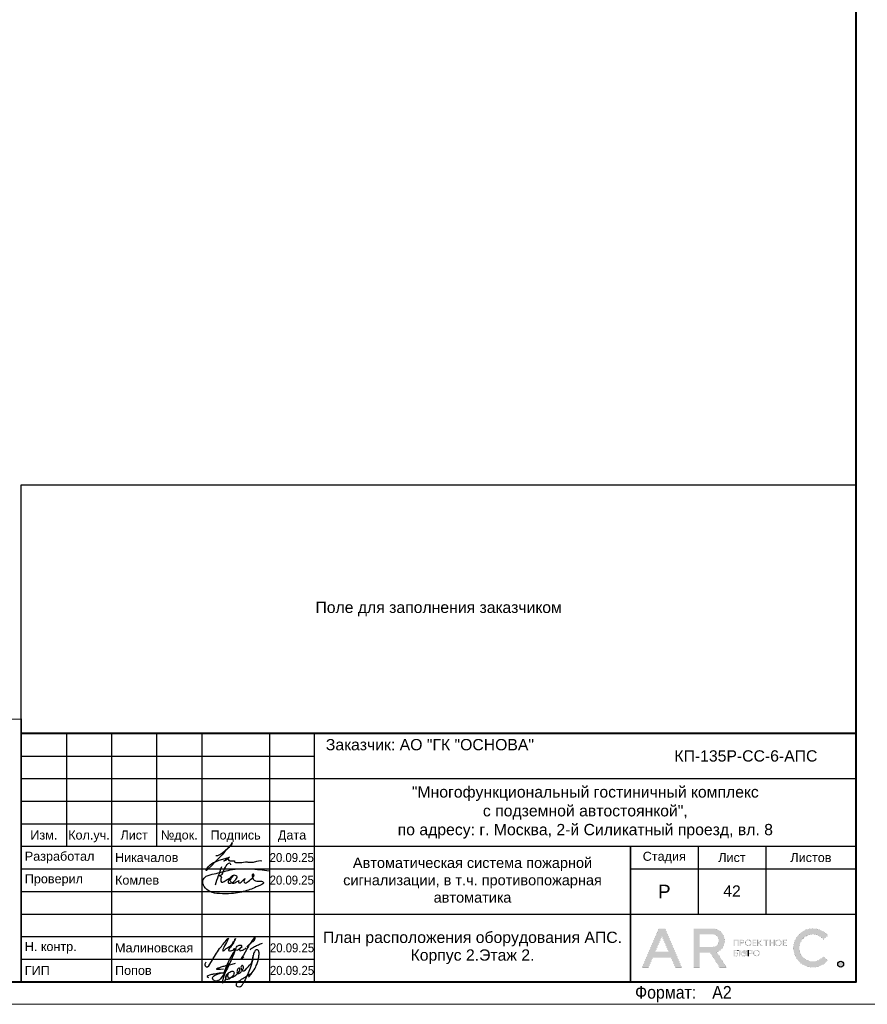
# Model space of a CAD drawing. Header units: millimetres. Extents: x 105028 to 874735, y -568483 to 191941.
# Tile 62 of 135: x 309699 to 328485, y 78334 to 100144. Entities that reach past the tile are written whole.
import ezdxf
from ezdxf.enums import TextEntityAlignment as Align

# ---------------------------------------------------------------- set-up
doc = ezdxf.new("R2010")
doc.units = ezdxf.units.MM
doc.layers.get('Defpoints').update_dxf_attribs({"color": 252})
for name, color, linetype, lineweight in [('DB CP Оформление', 7, 'Continuous', 25), ('Z-000-P_SCHED', 7, 'Continuous', 20), ('Рамка', 7, 'Continuous', 18)]:
    doc.layers.add(name, color=color, linetype=linetype, lineweight=lineweight)
doc.layers.add('DB CP Подписи', color=7, linetype='Continuous', lineweight=25, true_color=0x0a45f5)
doc.layers.add('формат', color=250, linetype='Continuous')
doc.styles.add('Arial', font='arial.ttf', dxfattribs={"width": 0.9, "height": 699.9999999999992})
doc.styles.add('CP.Text', font='arial.ttf')
doc.styles.add('CP.Text дата', font='arial.ttf', dxfattribs={"width": 0.9})

# ---------------------------------------------------------------- blocks, each defined once
blk = doc.blocks.new('*U56')
at = {"color": 0, "lineweight": 0}
blk.add_lwpolyline([(-420, -1.69149813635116e-14), (6.661338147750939e-14, 6.661338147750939e-14), (-1.377945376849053e-14, 594.0000000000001), (-420.0000000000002, 594.0000000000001)], close=True, dxfattribs=at)
at = {"lineweight": 40}
blk.add_lwpolyline([(-400, 4.999999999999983), (-4.999999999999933, 5.000000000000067), (-5.000000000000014, 589.0000000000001), (-400.0000000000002, 589.0000000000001)], close=True, dxfattribs=at)
at = {"style": 'Arial', "width": 0.9}
blk.add_text('Формат:', height=2.8, dxfattribs=at).set_placement((-53.97311837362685, 1.250000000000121))
at = {"style": 'Arial', "width": 0.9, "flags": 8}
blk.add_attdef('FORMAT', (-36.87188609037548, 1.257088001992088), '', height=2.8, dxfattribs=at)
blk = doc.blocks.new('Попов')
at = {"layer": 'DB CP Подписи', "color": 160, "true_color": 0x0a45f5}
for points in [[(7.394956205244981, 7.032094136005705), (4.284556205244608, 0.8400941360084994), (3.982156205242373, 0.4944941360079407), (3.665356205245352, 0.2583778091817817), (3.190156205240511, 0.09837780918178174), (2.801356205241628, 0.2064941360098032), (2.509696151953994, 0.451294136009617), (2.383756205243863, 0.7680941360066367), (2.429696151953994, 0.9984941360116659), (2.62855620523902, 1.243294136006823), (3.319756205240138, 1.603294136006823), (3.895756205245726, 1.848094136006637), (4.370956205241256, 1.992094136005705), (4.918156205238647, 1.992094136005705)], [(7.394956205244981, 7.032094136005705), (6.962956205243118, 6.427294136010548), (4.918156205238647, 1.992094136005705)], [(8.094156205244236, 0.03369413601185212), (8.828556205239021, 0.5520941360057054), (9.980556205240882, 1.272094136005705), (10.85895620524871, 1.761694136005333), (10.41255620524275, 1.084894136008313), (11.57895620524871, 2.611294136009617), (12.16935620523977, 3.84969413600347), (12.471756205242, 4.713694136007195), (12.629696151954, 5.419294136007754), (12.689696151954, 6.2400941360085), (12.54375620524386, 6.945694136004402), (12.34215620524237, 7.075294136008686), (12.03975620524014, 7.075294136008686), (11.64969615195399, 6.6000941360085), (11.379696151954, 5.779294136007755), (11.21895620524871, 4.728094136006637), (10.72935620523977, 3.014494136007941), (9.418956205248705, 0.0336941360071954)], [(5.979696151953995, 4.069175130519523), (4.859696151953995, -0.1216221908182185), (5.311356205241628, 0.624094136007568), (5.311356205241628, 0.8688941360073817), (5.624396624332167, 1.697142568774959), (6.247356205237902, 2.150494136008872), (6.650556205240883, 2.323294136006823), (6.909756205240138, 2.323294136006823), (7.125756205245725, 2.150494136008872), (7.125756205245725, 1.747294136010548), (6.82335620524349, 1.243294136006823), (6.333756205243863, 0.7968941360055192), (5.714556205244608, 0.5088941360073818), (5.412156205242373, 0.5952941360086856), (5.49855620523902, 1.286494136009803), (5.817585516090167, 1.879286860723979), (5.714556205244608, 1.286494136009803), (5.829756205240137, 0.9552941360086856), (6.146556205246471, 0.8832941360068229), (6.794556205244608, 1.012894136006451), (7.528956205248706, 1.459294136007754), (8.119356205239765, 2.064094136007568), (8.407356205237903, 2.510494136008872), (8.407356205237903, 2.899294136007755), (8.320956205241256, 3.028894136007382), (8.090556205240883, 2.956894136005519), (7.816956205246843, 2.366494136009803), (7.816956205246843, 1.963294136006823), (7.989756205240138, 1.776094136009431), (8.364156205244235, 1.891294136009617), (8.82495620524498, 2.323294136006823), (9.055356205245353, 2.697694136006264), (9.271356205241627, 3.302494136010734), (9.012156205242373, 3.561694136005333), (8.882556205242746, 3.561694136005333), (8.709696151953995, 3.3600941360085), (8.709696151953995, 2.978377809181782), (9.039696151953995, 2.408377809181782), (10.349696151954, 3.378377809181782), (11.11969615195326, 4.410259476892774), (11.27818451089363, 5.133235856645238), (11.35539592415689, 5.654323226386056), (11.38831620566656, 5.819447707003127), (11.35539592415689, 5.654323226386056)], [(3.521356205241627, 2.971294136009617), (3.294445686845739, 2.859738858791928), (4.789696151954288, 2.859738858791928)], [(3.521356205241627, 2.971294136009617), (4.126156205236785, 3.244894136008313), (4.932556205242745, 3.475294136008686), (6.444556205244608, 3.835294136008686), (7.495756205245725, 4.080094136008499)], [(1.534156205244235, 0.8688941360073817), (1.303756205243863, 1.041694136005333), (1.217356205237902, 1.214494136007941), (1.447756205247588, 1.416094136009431), (2.038156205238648, 1.603294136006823), (2.815756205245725, 1.761694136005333), (3.506956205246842, 1.876894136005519), (4.357209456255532, 1.989153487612), (4.918156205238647, 1.992094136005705)]]:
    blk.add_spline(points, degree=3, dxfattribs=at)
at = {"layer": 'DB CP Подписи'}
blk.add_spline([(8.094156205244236, 0.03369413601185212), (7.791756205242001, -0.2544480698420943), (7.618956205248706, -0.4847058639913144), (7.618956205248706, -0.8015058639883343), (7.950156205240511, -1.060705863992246), (8.569356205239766, -1.060705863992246), (8.943756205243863, -0.7583058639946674), (9.116556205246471, -0.4991058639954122), (9.418956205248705, 0.0336941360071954)], degree=3, dxfattribs=at)
blk = doc.blocks.new('A$Cf51998ab')
at = {"layer": 'DB CP Подписи'}
for points in [[(2.024743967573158, 7.175397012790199), (0.02474396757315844, 3.175397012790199), (2.524743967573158, 0.1753970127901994), (9.524743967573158, 6.675397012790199), (17.02474396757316, 19.1753970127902), (23.52474396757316, 28.6753970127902), (29.02474396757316, 35.6753970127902), (35.52474396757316, 43.6753970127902), (36.52474396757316, 44.6753970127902), (30.02474396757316, 30.6753970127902), (28.52474396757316, 26.1753970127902), (28.52474396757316, 25.1753970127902), (31.52474396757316, 26.6753970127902), (36.02474396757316, 30.1753970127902), (43.52474396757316, 36.1753970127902), (45.52474396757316, 39.1753970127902), (47.52474396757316, 42.6753970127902), (47.52474396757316, 43.1753970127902), (48.02474396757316, 44.1753970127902), (40.52474396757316, 31.1753970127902), (37.52474396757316, 25.6753970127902), (40.52474396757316, 25.1753970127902), (47.02474396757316, 28.6753970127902), (47.52474396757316, 29.1753970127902)], [(66.52474396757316, 31.6753970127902), (75.02474396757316, 39.1753970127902), (79.02474396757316, 43.6753970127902), (79.52474396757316, 46.6753970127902), (75.02474396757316, 41.6753970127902), (69.02474396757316, 32.6753970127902), (61.02474396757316, 18.6753970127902), (57.02474396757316, 11.6753970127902), (61.52474396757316, 15.6753970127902)], [(57.52474396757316, 34.1753970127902), (54.52474396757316, 34.1753970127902), (50.02474396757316, 31.1753970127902), (49.52474396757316, 26.1753970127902), (54.02474396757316, 27.6753970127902), (56.02474396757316, 29.1753970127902), (58.02474396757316, 33.1753970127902), (57.52474396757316, 34.1753970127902)], [(71.80259313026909, 27.23596012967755), (75.18207571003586, 30.02247973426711), (81.43411698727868, 33.40007838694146), (87.77064376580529, 36.27103771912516), (91.06563812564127, 37.45319772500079)], [(59.02474396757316, 30.6753970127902), (55.49455854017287, 28.71229258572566), (55.52474396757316, 25.6753970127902), (57.52474396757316, 25.6753970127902), (62.02474396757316, 27.6753970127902), (65.02474396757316, 29.6753970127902), (65.52474396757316, 30.1753970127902)]]:
    blk.add_spline(points, degree=3, dxfattribs=at)
blk = doc.blocks.new('Лого')
at = {"layer": 'DB CP Оформление'}
h = blk.add_hatch(color=0, dxfattribs=at)
edge = h.paths.add_edge_path()
edge.add_line((-3.149615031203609, 491.8564630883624), (-2.145539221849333, 491.0307320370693))
edge.add_arc((-5.466713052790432, 493.7619962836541), 4.300000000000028, 39.43316774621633, 320.5668322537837, ccw=False)
edge.add_line((-2.145539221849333, 496.4932605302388), (-3.149615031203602, 495.6675294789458))
edge.add_arc((-5.466713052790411, 493.7619962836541), 3.000000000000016, 39.43316774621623, 320.5668322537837)
edge = h.paths.add_edge_path()
edge.add_arc((0.7039796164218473, 490.1453402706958), 0.65, 0, 360)
h.paths.add_polyline_path([(-38.91856638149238, 496.3972109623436), (-37.43639440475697, 492.9290438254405), (-40.40073835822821, 492.9290438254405)], flags=16)
edge = h.paths.add_edge_path(flags=16)
edge.add_line((-30.56831019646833, 493.9825875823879), (-27.63778042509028, 493.9825875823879))
edge.add_arc((-27.63778042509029, 495.2825875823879), 1.299999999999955, 270.0000000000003, 360.0000000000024)
edge.add_line((-26.33778042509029, 495.2825875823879), (-26.33778042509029, 495.4512324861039))
edge.add_arc((-27.63778042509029, 495.4512324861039), 1.300000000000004, 359.9999999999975, 449.9999999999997)
edge.add_line((-27.63778042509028, 496.7512324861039), (-30.56831019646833, 496.7512324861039))
edge.add_line((-30.56831019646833, 496.7512324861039), (-30.56831019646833, 493.9825875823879))
h.paths.add_polyline_path([(-35.9689509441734, 489.4953402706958), (-36.88082038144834, 491.6290438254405), (-40.956312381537, 491.6290438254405), (-41.8681818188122, 489.4953402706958), (-43.28192242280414, 489.4953402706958), (-39.6254366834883, 498.0512324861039), (-38.21169607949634, 498.0512324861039), (-34.55521034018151, 489.4953402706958)])
edge = h.paths.add_edge_path()
edge.add_line((-30.56831019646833, 489.4953402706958), (-31.86831019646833, 489.4953402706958))
edge.add_line((-31.86831019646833, 489.4953402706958), (-31.86831019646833, 498.0512324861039))
edge.add_line((-31.86831019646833, 498.0512324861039), (-27.63778042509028, 498.0512324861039))
edge.add_arc((-27.63778042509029, 495.4512324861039), 2.600000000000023, 0, 89.99999999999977, ccw=False)
edge.add_line((-25.03778042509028, 495.4512324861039), (-25.03778042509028, 495.2825875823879))
edge.add_arc((-27.63778042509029, 495.2825875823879), 2.600000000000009, -70.23716168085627, 0, ccw=False)
edge.add_line((-26.75864866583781, 492.8357268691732), (-24.6131234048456, 489.4953402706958))
edge.add_line((-24.6131234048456, 489.4953402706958), (-26.15818166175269, 489.4953402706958))
edge.add_line((-26.15818166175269, 489.4953402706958), (-28.20534579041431, 492.6825875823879))
edge.add_line((-28.20534579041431, 492.6825875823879), (-30.56831019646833, 492.6825875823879))
edge.add_line((-30.56831019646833, 492.6825875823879), (-30.56831019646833, 489.4953402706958))
edge = h.paths.add_edge_path(flags=16)
edge.add_line((-21.27053753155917, 492.6928723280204), (-21.27053753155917, 492.5228723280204))
edge.add_arc((-20.82053753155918, 492.5228723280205), 0.4499999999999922, 180.0000000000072, 270.0000000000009)
edge.add_line((-20.82053753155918, 492.0728723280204), (-20.69150461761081, 492.0728723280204))
edge.add_arc((-20.6915046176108, 492.5228723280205), 0.4500000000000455, 269.9999999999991, 359.9999999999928)
edge.add_line((-20.24150461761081, 492.5228723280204), (-20.24150461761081, 492.6928723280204))
edge.add_arc((-20.69150461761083, 492.6928723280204), 0.4500000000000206, 0, 89.99999999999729)
edge.add_line((-20.69150461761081, 493.1428723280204), (-20.82053753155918, 493.1428723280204))
edge.add_arc((-20.82053753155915, 492.6928723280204), 0.4500000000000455, 90.00000000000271, 180)
edge = h.paths.add_edge_path(flags=17)
edge.add_line((-21.62964566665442, 491.9228723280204), (-21.62964566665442, 492.5328723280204))
edge.add_line((-21.62964566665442, 492.5328723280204), (-21.45053753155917, 492.5328723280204))
edge.add_line((-21.45053753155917, 492.5328723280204), (-21.45053753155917, 492.5228723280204))
edge.add_arc((-20.85053753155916, 492.5228723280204), 0.6000000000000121, 180, 269.999999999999)
edge.add_line((-20.85053753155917, 491.9228723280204), (-20.66150461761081, 491.9228723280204))
edge.add_arc((-20.66150461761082, 492.5228723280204), 0.6000000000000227, 270.000000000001, 360)
edge.add_line((-20.06150461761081, 492.5228723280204), (-20.06150461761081, 492.6928723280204))
edge.add_arc((-20.66150461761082, 492.6928723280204), 0.6000000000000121, 0, 89.99999999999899)
edge.add_line((-20.66150461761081, 493.2928723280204), (-20.85053753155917, 493.2928723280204))
edge.add_arc((-20.85053753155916, 492.6928723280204), 0.6000000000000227, 90.00000000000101, 180)
edge.add_line((-21.45053753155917, 492.6928723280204), (-21.45053753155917, 492.6828723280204))
edge.add_line((-21.45053753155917, 492.6828723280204), (-21.62964566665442, 492.6828723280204))
edge.add_line((-21.62964566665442, 492.6828723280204), (-21.62964566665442, 493.2928723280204))
edge.add_line((-21.62964566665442, 493.2928723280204), (-21.80964566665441, 493.2928723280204))
edge.add_line((-21.80964566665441, 493.2928723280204), (-21.80964566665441, 491.9228723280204))
edge.add_line((-21.80964566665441, 491.9228723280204), (-21.62964566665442, 491.9228723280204))
edge = h.paths.add_edge_path(flags=16)
edge.add_line((-18.44160413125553, 492.6928723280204), (-18.44160413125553, 492.5228723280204))
edge.add_arc((-17.99160413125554, 492.5228723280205), 0.4499999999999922, 180.0000000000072, 270.0000000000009)
edge.add_line((-17.99160413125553, 492.0728723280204), (-17.86257121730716, 492.0728723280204))
edge.add_arc((-17.86257121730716, 492.5228723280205), 0.4500000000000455, 269.9999999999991, 359.9999999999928)
edge.add_line((-17.41257121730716, 492.5228723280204), (-17.41257121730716, 492.6928723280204))
edge.add_arc((-17.86257121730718, 492.6928723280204), 0.4500000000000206, 0, 89.99999999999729)
edge.add_line((-17.86257121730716, 493.1428723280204), (-17.99160413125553, 493.1428723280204))
edge.add_arc((-17.99160413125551, 492.6928723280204), 0.4500000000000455, 90.00000000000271, 180)
edge = h.paths.add_edge_path()
edge.add_line((-18.62160413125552, 492.6928723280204), (-18.62160413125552, 492.5228723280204))
edge.add_arc((-18.02160413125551, 492.5228723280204), 0.6000000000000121, 180, 269.999999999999)
edge.add_line((-18.02160413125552, 491.9228723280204), (-17.83257121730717, 491.9228723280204))
edge.add_arc((-17.83257121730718, 492.5228723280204), 0.6000000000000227, 270.000000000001, 360)
edge.add_line((-17.23257121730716, 492.5228723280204), (-17.23257121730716, 492.6928723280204))
edge.add_arc((-17.83257121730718, 492.6928723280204), 0.6000000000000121, 0, 89.99999999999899)
edge.add_line((-17.83257121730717, 493.2928723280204), (-18.02160413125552, 493.2928723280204))
edge.add_arc((-18.02160413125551, 492.6928723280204), 0.6000000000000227, 90.00000000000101, 180)
edge = h.paths.add_edge_path(flags=16)
edge.add_line((-13.61226025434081, 494.9777851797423), (-13.61226025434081, 494.8077851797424))
edge.add_arc((-13.16226025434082, 494.8077851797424), 0.4499999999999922, 180.0000000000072, 270.0000000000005)
edge.add_line((-13.16226025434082, 494.3577851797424), (-13.03322734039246, 494.3577851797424))
edge.add_arc((-13.03322734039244, 494.8077851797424), 0.4500000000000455, 269.9999999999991, 359.9999999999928)
edge.add_line((-12.58322734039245, 494.8077851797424), (-12.58322734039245, 494.9777851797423))
edge.add_arc((-13.03322734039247, 494.9777851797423), 0.4500000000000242, 0, 89.99999999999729)
edge.add_line((-13.03322734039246, 495.4277851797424), (-13.16226025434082, 495.4277851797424))
edge.add_arc((-13.16226025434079, 494.9777851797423), 0.4500000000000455, 90.00000000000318, 180)
edge = h.paths.add_edge_path()
edge.add_line((-13.79226025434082, 494.9777851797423), (-13.79226025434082, 494.8077851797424))
edge.add_arc((-13.19226025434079, 494.8077851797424), 0.6000000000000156, 180, 269.9999999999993)
edge.add_line((-13.19226025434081, 494.2077851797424), (-13.00322734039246, 494.2077851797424))
edge.add_arc((-13.00322734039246, 494.8077851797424), 0.6000000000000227, 270.000000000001, 360)
edge.add_line((-12.40322734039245, 494.8077851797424), (-12.40322734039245, 494.9777851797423))
edge.add_arc((-13.00322734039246, 494.9777851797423), 0.6000000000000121, 0, 89.99999999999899)
edge.add_line((-13.00322734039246, 495.5777851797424), (-13.19226025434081, 495.5777851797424))
edge.add_arc((-13.19226025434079, 494.9777851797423), 0.6000000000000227, 90.00000000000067, 180)
edge = h.paths.add_edge_path(flags=16)
edge.add_line((-20.28705089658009, 494.9777851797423), (-20.28705089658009, 494.8077851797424))
edge.add_arc((-19.8370508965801, 494.8077851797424), 0.4499999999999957, 180.0000000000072, 270.0000000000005)
edge.add_line((-19.83705089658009, 494.3577851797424), (-19.70801798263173, 494.3577851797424))
edge.add_arc((-19.70801798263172, 494.8077851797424), 0.4500000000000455, 269.9999999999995, 359.9999999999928)
edge.add_line((-19.25801798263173, 494.8077851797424), (-19.25801798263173, 494.9777851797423))
edge.add_arc((-19.70801798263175, 494.9777851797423), 0.4500000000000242, 0, 89.99999999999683)
edge.add_line((-19.70801798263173, 495.4277851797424), (-19.83705089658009, 495.4277851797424))
edge.add_arc((-19.83705089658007, 494.9777851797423), 0.4500000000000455, 90.00000000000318, 180)
edge = h.paths.add_edge_path()
edge.add_line((-20.46705089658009, 494.9777851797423), (-20.46705089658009, 494.8077851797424))
edge.add_arc((-19.86705089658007, 494.8077851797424), 0.6000000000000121, 180, 269.999999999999)
edge.add_line((-19.86705089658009, 494.2077851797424), (-19.67801798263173, 494.2077851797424))
edge.add_arc((-19.67801798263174, 494.8077851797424), 0.6000000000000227, 270.000000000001, 360)
edge.add_line((-19.07801798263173, 494.8077851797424), (-19.07801798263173, 494.9777851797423))
edge.add_arc((-19.67801798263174, 494.9777851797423), 0.6000000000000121, 0, 89.99999999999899)
edge.add_line((-19.67801798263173, 495.5777851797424), (-19.86705089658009, 495.5777851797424))
edge.add_arc((-19.86705089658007, 494.9777851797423), 0.6000000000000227, 90.00000000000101, 180)
edge = h.paths.add_edge_path(flags=16)
edge.add_arc((-19.22667760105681, 492.7878723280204), 0.1800000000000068, 270.0000000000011, 360)
edge.add_line((-19.04667760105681, 492.7878723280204), (-19.0466776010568, 492.9328723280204))
edge.add_arc((-19.22667760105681, 492.9328723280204), 0.1800000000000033, 0, 89.99999999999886)
edge.add_line((-19.2266776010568, 493.1128723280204), (-19.63443714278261, 493.1128723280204))
edge.add_line((-19.63443714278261, 493.1128723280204), (-19.6344371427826, 492.6078723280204))
edge.add_line((-19.6344371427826, 492.6078723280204), (-19.22667760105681, 492.6078723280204))
edge = h.paths.add_edge_path()
edge.add_line((-19.63443714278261, 491.9228723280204), (-19.81443714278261, 491.9228723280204))
edge.add_line((-19.81443714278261, 491.9228723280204), (-19.81443714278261, 493.2928723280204))
edge.add_line((-19.81443714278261, 493.2928723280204), (-19.2266776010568, 493.2928723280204))
edge.add_arc((-19.2266776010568, 492.9328723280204), 0.3600000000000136, 0, 89.99999999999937, ccw=False)
edge.add_line((-18.8666776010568, 492.9328723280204), (-18.86667760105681, 492.7878723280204))
edge.add_arc((-19.22667760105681, 492.7878723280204), 0.3600000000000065, -89.99999999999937, 0, ccw=False)
edge.add_line((-19.22667760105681, 492.4278723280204), (-19.63443714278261, 492.4278723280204))
edge.add_line((-19.63443714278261, 492.4278723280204), (-19.63443714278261, 491.9228723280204))
edge = h.paths.add_edge_path(flags=16)
edge.add_line((-22.41432519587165, 492.0728723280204), (-22.81592550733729, 492.0728723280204))
edge.add_line((-22.81592550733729, 492.0728723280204), (-22.81592550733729, 492.5700955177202))
edge.add_line((-22.81592550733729, 492.5700955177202), (-22.41432519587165, 492.5700955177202))
edge.add_arc((-22.41432519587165, 492.3900955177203), 0.17999999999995, -1.807620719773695e-11, 89.99999999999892, ccw=False)
edge.add_line((-22.23432519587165, 492.3900955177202), (-22.23432519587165, 492.2528723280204))
edge.add_arc((-22.41432519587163, 492.2528723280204), 0.1799999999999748, -90.00000000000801, 0, ccw=False)
h.paths.add_polyline_path([(-16.95626591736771, 495.5777851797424), (-17.51223811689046, 494.9677851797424), (-17.55459530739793, 494.9677851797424), (-17.55459530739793, 495.5777851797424), (-17.73459530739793, 495.5777851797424), (-17.73459530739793, 494.2077851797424), (-17.55459530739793, 494.2077851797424), (-17.55459530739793, 494.8177851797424), (-17.47826675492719, 494.8177851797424), (-16.92229455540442, 494.2077851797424), (-16.67874821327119, 494.2077851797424), (-17.32006333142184, 494.9114214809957), (-16.71271957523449, 495.5777851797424)])
edge = h.paths.add_edge_path()
edge.add_line((-22.10894538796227, 493.1128723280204), (-22.8159255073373, 493.1128723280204))
edge.add_line((-22.8159255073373, 493.1128723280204), (-22.81592550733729, 492.7200955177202))
edge.add_line((-22.81592550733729, 492.7200955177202), (-22.41432519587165, 492.7200955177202))
edge.add_arc((-22.41432519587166, 492.3600955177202), 0.3600000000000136, 0, 89.99999999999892, ccw=False)
edge.add_line((-22.05432519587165, 492.3600955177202), (-22.05432519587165, 492.2828723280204))
edge.add_arc((-22.41432519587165, 492.2828723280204), 0.3600000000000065, -89.99999999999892, 0, ccw=False)
edge.add_line((-22.41432519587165, 491.9228723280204), (-23.01592550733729, 491.9228723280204))
edge.add_line((-23.01592550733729, 491.9228723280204), (-23.01592550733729, 493.2928723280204))
edge.add_line((-23.01592550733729, 493.2928723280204), (-22.10894538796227, 493.2928723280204))
edge.add_line((-22.10894538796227, 493.2928723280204), (-22.10894538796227, 493.1128723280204))
h.paths.add_polyline_path([(-15.99401623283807, 495.3977851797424), (-16.45775531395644, 495.3977851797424), (-16.45775531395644, 495.5777851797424), (-15.35027715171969, 495.5777851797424), (-15.35027715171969, 495.3977851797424), (-15.81401623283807, 495.3977851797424), (-15.81401623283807, 494.2077851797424), (-15.99401623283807, 494.2077851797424)])
h.paths.add_polyline_path([(-14.219327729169, 494.9827851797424), (-14.219327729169, 495.5777851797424), (-14.039327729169, 495.5777851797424), (-14.039327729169, 494.2077851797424), (-14.219327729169, 494.2077851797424), (-14.219327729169, 494.8027851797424), (-14.92320967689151, 494.8027851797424), (-14.92320967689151, 494.2077851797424), (-15.10320967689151, 494.2077851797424), (-15.10320967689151, 495.5777851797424), (-14.92320967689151, 495.5777851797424), (-14.92320967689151, 494.9827851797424)])
h.paths.add_polyline_path([(-11.97615986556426, 494.8027851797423), (-11.97615986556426, 494.3877851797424), (-11.30687213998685, 494.3877851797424), (-11.30687213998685, 494.2077851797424), (-12.15615986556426, 494.2077851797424), (-12.15615986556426, 495.5777851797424), (-11.30687213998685, 495.5777851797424), (-11.30687213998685, 495.3977851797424), (-11.97615986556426, 495.3977851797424), (-11.97615986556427, 494.9827851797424), (-11.34484040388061, 494.9827851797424), (-11.34484040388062, 494.8027851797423)])
edge = h.paths.add_edge_path(flags=16)
edge.add_arc((-21.07411837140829, 495.0727851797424), 0.1800000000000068, 270.0000000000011, 360)
edge.add_line((-20.89411837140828, 495.0727851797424), (-20.89411837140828, 495.2177851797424))
edge.add_arc((-21.07411837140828, 495.2177851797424), 0.1800000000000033, 0, 89.99999999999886)
edge.add_line((-21.07411837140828, 495.3977851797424), (-21.48187791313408, 495.3977851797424))
edge.add_line((-21.48187791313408, 495.3977851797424), (-21.48187791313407, 494.8927851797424))
edge.add_line((-21.48187791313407, 494.8927851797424), (-21.07411837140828, 494.8927851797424))
h.paths.add_polyline_path([(-22.81592550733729, 494.2077851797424), (-23.01592550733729, 494.2077851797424), (-23.01592550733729, 495.5777851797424), (-21.90894538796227, 495.5777851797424), (-21.90894538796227, 494.2077851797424), (-22.10894538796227, 494.2077851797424), (-22.10894538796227, 495.3977851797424), (-22.81592550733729, 495.3977851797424)])
h.paths.add_polyline_path([(-18.65095050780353, 494.8027851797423), (-18.65095050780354, 494.3877851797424), (-17.98166278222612, 494.3877851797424), (-17.98166278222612, 494.2077851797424), (-18.83095050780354, 494.2077851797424), (-18.83095050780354, 495.5777851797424), (-17.98166278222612, 495.5777851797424), (-17.98166278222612, 495.3977851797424), (-18.65095050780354, 495.3977851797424), (-18.65095050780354, 494.9827851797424), (-18.01963104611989, 494.9827851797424), (-18.01963104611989, 494.8027851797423)])
edge = h.paths.add_edge_path()
edge.add_line((-21.48187791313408, 494.2077851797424), (-21.66187791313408, 494.2077851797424))
edge.add_line((-21.66187791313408, 494.2077851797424), (-21.66187791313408, 495.5777851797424))
edge.add_line((-21.66187791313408, 495.5777851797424), (-21.07411837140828, 495.5777851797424))
edge.add_arc((-21.07411837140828, 495.2177851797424), 0.3600000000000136, 0, 89.99999999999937, ccw=False)
edge.add_line((-20.71411837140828, 495.2177851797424), (-20.71411837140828, 495.0727851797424))
edge.add_arc((-21.07411837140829, 495.0727851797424), 0.3600000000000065, -89.99999999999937, 0, ccw=False)
edge.add_line((-21.07411837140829, 494.7127851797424), (-21.48187791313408, 494.7127851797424))
edge.add_line((-21.48187791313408, 494.7127851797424), (-21.48187791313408, 494.2077851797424))
edge = h.paths.add_edge_path()
edge.add_line((-19.81443714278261, 493.2928723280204), (-19.81443714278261, 491.9228723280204))
edge.add_line((-22.10894538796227, 493.2928723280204), (-22.10894538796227, 493.1128723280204))
at = {"layer": 'DB CP Оформление', "color": 0}
for p, q in [((-22.10894538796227, 493.2928723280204), (-22.10894538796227, 493.1128723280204)), ((-19.81443714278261, 493.2928723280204), (-19.81443714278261, 491.9228723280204))]:
    blk.add_line(p, q, dxfattribs=at)
at = {"layer": 'DB CP Оформление', "color": 0, "const_width": 0.01}
for points in [[(-35.9689509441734, 489.4953402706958), (-36.88082038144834, 491.6290438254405), (-40.956312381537, 491.6290438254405), (-41.8681818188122, 489.4953402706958), (-43.28192242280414, 489.4953402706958), (-39.6254366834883, 498.0512324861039), (-38.21169607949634, 498.0512324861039), (-34.55521034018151, 489.4953402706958)], [(-38.91856638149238, 496.3972109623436), (-37.43639440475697, 492.9290438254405), (-40.40073835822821, 492.9290438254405)], [(-22.81592550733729, 494.2077851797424), (-23.01592550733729, 494.2077851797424), (-23.01592550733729, 495.5777851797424), (-21.90894538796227, 495.5777851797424), (-21.90894538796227, 494.2077851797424), (-22.10894538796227, 494.2077851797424), (-22.10894538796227, 495.3977851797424), (-22.81592550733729, 495.3977851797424)], [(-18.65095050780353, 494.8027851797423), (-18.65095050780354, 494.3877851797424), (-17.98166278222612, 494.3877851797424), (-17.98166278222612, 494.2077851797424), (-18.83095050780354, 494.2077851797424), (-18.83095050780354, 495.5777851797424), (-17.98166278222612, 495.5777851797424), (-17.98166278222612, 495.3977851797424), (-18.65095050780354, 495.3977851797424), (-18.65095050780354, 494.9827851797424), (-18.01963104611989, 494.9827851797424), (-18.01963104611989, 494.8027851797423)], [(-16.95626591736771, 495.5777851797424), (-17.51223811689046, 494.9677851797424), (-17.55459530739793, 494.9677851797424), (-17.55459530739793, 495.5777851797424), (-17.73459530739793, 495.5777851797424), (-17.73459530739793, 494.2077851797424), (-17.55459530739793, 494.2077851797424), (-17.55459530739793, 494.8177851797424), (-17.47826675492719, 494.8177851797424), (-16.92229455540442, 494.2077851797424), (-16.67874821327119, 494.2077851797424), (-17.32006333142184, 494.9114214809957), (-16.71271957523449, 495.5777851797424)], [(-15.99401623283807, 495.3977851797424), (-16.45775531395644, 495.3977851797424), (-16.45775531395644, 495.5777851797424), (-15.35027715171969, 495.5777851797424), (-15.35027715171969, 495.3977851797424), (-15.81401623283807, 495.3977851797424), (-15.81401623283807, 494.2077851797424), (-15.99401623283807, 494.2077851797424)], [(-14.219327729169, 494.9827851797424), (-14.219327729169, 495.5777851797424), (-14.039327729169, 495.5777851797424), (-14.039327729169, 494.2077851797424), (-14.219327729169, 494.2077851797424), (-14.219327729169, 494.8027851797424), (-14.92320967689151, 494.8027851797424), (-14.92320967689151, 494.2077851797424), (-15.10320967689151, 494.2077851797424), (-15.10320967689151, 495.5777851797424), (-14.92320967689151, 495.5777851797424), (-14.92320967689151, 494.9827851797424)], [(-11.97615986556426, 494.8027851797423), (-11.97615986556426, 494.3877851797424), (-11.30687213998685, 494.3877851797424), (-11.30687213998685, 494.2077851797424), (-12.15615986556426, 494.2077851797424), (-12.15615986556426, 495.5777851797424), (-11.30687213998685, 495.5777851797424), (-11.30687213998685, 495.3977851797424), (-11.97615986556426, 495.3977851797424), (-11.97615986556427, 494.9827851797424), (-11.34484040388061, 494.9827851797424), (-11.34484040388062, 494.8027851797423)]]:
    blk.add_lwpolyline(points, close=True, dxfattribs=at)
for points in [[(-30.56831019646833, 489.4953402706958), (-31.86831019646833, 489.4953402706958), (-31.86831019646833, 498.0512324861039), (-27.63778042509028, 498.0512324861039, -0.414213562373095), (-25.03778042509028, 495.4512324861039), (-25.03778042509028, 495.2825875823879, -0.316436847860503), (-26.75864866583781, 492.8357268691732), (-24.6131234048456, 489.4953402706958), (-26.15818166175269, 489.4953402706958), (-28.20534579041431, 492.6825875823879), (-30.56831019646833, 492.6825875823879)], [(-3.149615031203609, 491.8564630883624), (-2.145539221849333, 491.0307320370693, -2.790346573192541), (-2.145539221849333, 496.4932605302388), (-3.149615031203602, 495.6675294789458, 2.790346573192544)], [(-30.56831019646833, 493.9825875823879), (-27.63778042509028, 493.9825875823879, 0.414213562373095), (-26.33778042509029, 495.2825875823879), (-26.33778042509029, 495.4512324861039, 0.414213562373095), (-27.63778042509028, 496.7512324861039), (-30.56831019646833, 496.7512324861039)], [(-21.48187791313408, 494.2077851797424), (-21.66187791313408, 494.2077851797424), (-21.66187791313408, 495.5777851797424), (-21.07411837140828, 495.5777851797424, -0.4142135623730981), (-20.71411837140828, 495.2177851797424), (-20.71411837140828, 495.0727851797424, -0.4142135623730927), (-21.07411837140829, 494.7127851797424), (-21.48187791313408, 494.7127851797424)], [(-21.07411837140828, 494.8927851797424, 0.4142135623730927), (-20.89411837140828, 495.0727851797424), (-20.89411837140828, 495.2177851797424, 0.4142135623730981), (-21.07411837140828, 495.3977851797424), (-21.48187791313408, 495.3977851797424), (-21.48187791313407, 494.8927851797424)], [(-20.46705089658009, 494.9777851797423), (-20.46705089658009, 494.8077851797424, 0.414213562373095), (-19.86705089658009, 494.2077851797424), (-19.67801798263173, 494.2077851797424, 0.414213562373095), (-19.07801798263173, 494.8077851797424), (-19.07801798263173, 494.9777851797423, 0.414213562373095), (-19.67801798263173, 495.5777851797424), (-19.86705089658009, 495.5777851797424, 0.414213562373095)], [(-20.28705089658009, 494.9777851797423), (-20.28705089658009, 494.8077851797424, 0.414213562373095), (-19.83705089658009, 494.3577851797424), (-19.70801798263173, 494.3577851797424, 0.414213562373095), (-19.25801798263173, 494.8077851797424), (-19.25801798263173, 494.9777851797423, 0.414213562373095), (-19.70801798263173, 495.4277851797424), (-19.83705089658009, 495.4277851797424, 0.414213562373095)], [(-13.79226025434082, 494.9777851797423), (-13.79226025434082, 494.8077851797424, 0.414213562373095), (-13.19226025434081, 494.2077851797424), (-13.00322734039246, 494.2077851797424, 0.414213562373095), (-12.40322734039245, 494.8077851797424), (-12.40322734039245, 494.9777851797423, 0.414213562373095), (-13.00322734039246, 495.5777851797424), (-13.19226025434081, 495.5777851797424, 0.414213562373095)], [(-13.61226025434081, 494.9777851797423), (-13.61226025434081, 494.8077851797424, 0.414213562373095), (-13.16226025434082, 494.3577851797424), (-13.03322734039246, 494.3577851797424, 0.414213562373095), (-12.58322734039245, 494.8077851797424), (-12.58322734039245, 494.9777851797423, 0.414213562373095), (-13.03322734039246, 495.4277851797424), (-13.16226025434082, 495.4277851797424, 0.414213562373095)], [(-22.10894538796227, 493.1128723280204), (-22.8159255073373, 493.1128723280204), (-22.81592550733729, 492.7200955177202), (-22.41432519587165, 492.7200955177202, -0.4142135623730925), (-22.05432519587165, 492.3600955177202), (-22.05432519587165, 492.2828723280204, -0.4142135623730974), (-22.41432519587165, 491.9228723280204), (-23.01592550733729, 491.9228723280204), (-23.01592550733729, 493.2928723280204), (-22.10894538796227, 493.2928723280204)], [(-21.62964566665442, 491.9228723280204), (-21.62964566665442, 492.5328723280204), (-21.45053753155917, 492.5328723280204), (-21.45053753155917, 492.5228723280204, 0.414213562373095), (-20.85053753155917, 491.9228723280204), (-20.66150461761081, 491.9228723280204, 0.414213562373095), (-20.06150461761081, 492.5228723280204), (-20.06150461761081, 492.6928723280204, 0.414213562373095), (-20.66150461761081, 493.2928723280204), (-20.85053753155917, 493.2928723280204, 0.414213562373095), (-21.45053753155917, 492.6928723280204), (-21.45053753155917, 492.6828723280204), (-21.62964566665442, 492.6828723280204), (-21.62964566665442, 493.2928723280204), (-21.80964566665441, 493.2928723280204), (-21.80964566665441, 491.9228723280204)], [(-21.27053753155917, 492.6928723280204), (-21.27053753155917, 492.5228723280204, 0.414213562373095), (-20.82053753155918, 492.0728723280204), (-20.69150461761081, 492.0728723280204, 0.414213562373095), (-20.24150461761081, 492.5228723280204), (-20.24150461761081, 492.6928723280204, 0.414213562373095), (-20.69150461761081, 493.1428723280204), (-20.82053753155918, 493.1428723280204, 0.414213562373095)], [(-19.63443714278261, 491.9228723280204), (-19.81443714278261, 491.9228723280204), (-19.81443714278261, 493.2928723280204), (-19.2266776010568, 493.2928723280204, -0.4142135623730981), (-18.8666776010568, 492.9328723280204), (-18.86667760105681, 492.7878723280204, -0.4142135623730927), (-19.22667760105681, 492.4278723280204), (-19.63443714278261, 492.4278723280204)], [(-19.22667760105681, 492.6078723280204, 0.4142135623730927), (-19.04667760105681, 492.7878723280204), (-19.0466776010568, 492.9328723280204, 0.4142135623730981), (-19.2266776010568, 493.1128723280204), (-19.63443714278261, 493.1128723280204), (-19.6344371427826, 492.6078723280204)], [(-18.62160413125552, 492.6928723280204), (-18.62160413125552, 492.5228723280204, 0.414213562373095), (-18.02160413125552, 491.9228723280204), (-17.83257121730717, 491.9228723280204, 0.414213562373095), (-17.23257121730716, 492.5228723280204), (-17.23257121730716, 492.6928723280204, 0.414213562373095), (-17.83257121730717, 493.2928723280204), (-18.02160413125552, 493.2928723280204, 0.414213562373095)], [(-18.44160413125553, 492.6928723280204), (-18.44160413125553, 492.5228723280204, 0.414213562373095), (-17.99160413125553, 492.0728723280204), (-17.86257121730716, 492.0728723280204, 0.414213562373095), (-17.41257121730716, 492.5228723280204), (-17.41257121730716, 492.6928723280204, 0.414213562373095), (-17.86257121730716, 493.1428723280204), (-17.99160413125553, 493.1428723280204, 0.414213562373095)], [(-22.41432519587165, 492.0728723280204), (-22.81592550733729, 492.0728723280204), (-22.81592550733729, 492.5700955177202), (-22.41432519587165, 492.5700955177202, -0.4142135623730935), (-22.23432519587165, 492.3900955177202), (-22.23432519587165, 492.2528723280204, -0.4142135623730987)]]:
    blk.add_lwpolyline(points, format="xyb", close=True, dxfattribs=at)
at = {"layer": 'DB CP Оформление', "color": 0}
blk.add_circle((0.7039796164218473, 490.1453402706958), 0.65, dxfattribs=at)
at = {"layer": 'Defpoints', "color": 0}
blk.add_lwpolyline([(-45.89650028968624, 501.2732863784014), (4.103499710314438, 501.2732863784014), (4.103499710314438, 486.2732863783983), (-45.89650028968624, 486.2732863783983)], close=True, dxfattribs=at)
blk = doc.blocks.new('A$C5BE547C8')
at = {"layer": 'DB CP Подписи', "color": 160, "true_color": 0x0a45f5}
for points in [[(12.77064067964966, 273.4620631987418), (54.9465189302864, 284.4855278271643), (94.154754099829, 355.2698806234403), (190.2780455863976, 461.4464249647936), (197.8667517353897, 439.9583000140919)], [(553.6754189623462, 292.4671654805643), (541.1363445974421, 294.8536106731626), (543.5881781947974, 221.3447915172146), (618.3679039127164, 188.8783703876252), (688.8570107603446, 181.5274854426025), (702.341915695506, 169.2760206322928), (655.1448083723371, 128.8461685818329), (445.8771119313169, 43.72502877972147), (210.5232081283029, -1.356840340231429), (25.1820216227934, -2.336883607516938), (-119.9528827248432, 30.00445333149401), (-207.229957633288, 105.4676031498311), (-226.8427679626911, 202.491644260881), (-177.8107121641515, 263.2541753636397), (-54.24994114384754, 301.4757719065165), (189.9297362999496, 360.2782164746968), (498.8316938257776, 377.9189649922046), (787.0024744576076, 349.3846527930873)], [(-36.17550682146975, 134.4371501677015), (61.71678818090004, 412.4869762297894)], [(12.77064067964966, 273.4620631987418), (53.68175455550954, 259.2054039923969), (47.35787273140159, 207.3811667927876), (60.00563637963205, 173.2529950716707), (97.94904722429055, 183.3650324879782)], [(97.94904722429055, 183.3650324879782), (177.0679458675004, 224.8184770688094), (161.8986921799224, 163.5096667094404), (207.1457470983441, 161.4226177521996), (266.314922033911, 204.5548820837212), (296.9437179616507, 255.3396693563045), (253.785020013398, 280.3842265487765), (197.7158576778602, 243.8061435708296), (177.076149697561, 224.897245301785)], [(240.4512582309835, 278.160545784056), (216.6761126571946, 242.9138925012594), (193.0570860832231, 200.9501308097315), (214.3763311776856, 163.8837520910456), (260.4151262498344, 165.1061032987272), (324.2741268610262, 195.7046833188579), (317.2758679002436, 178.2197674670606), (323.3993369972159, 165.9803596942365), (371.5122399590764, 186.0879841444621), (421.3747226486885, 228.0517155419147), (401.2547955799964, 186.9622102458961), (414.3764636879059, 162.4833644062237), (464.2389463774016, 183.4652452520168), (539.4700353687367, 247.2851138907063), (556.5207641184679, 274.5734312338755), (553.6754189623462, 292.4671654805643)]]:
    blk.add_spline(points, degree=3, dxfattribs=at)
blk = doc.blocks.new('Никачалов')
blk.add_lwpolyline([(-307.2528087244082, -10.52482762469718), (-266.7209943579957, -10.52482762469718), (-217.2917009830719, 12.19796214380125), (-151.053767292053, 56.65713122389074), (-104.5903002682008, 97.1639252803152), (-42.3079472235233, 148.5397506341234), (-2.762450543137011, 181.1417946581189), (25.90605847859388, 213.7455219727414), (43.7010164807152, 235.4819012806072), (55.56432182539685, 255.2404097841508), (61.49597449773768, 269.0720390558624), (48.64291482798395, 267.0958515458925), (20.96416013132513, 227.5771512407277), (-26.48906123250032, 171.2625404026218), (-43.29770154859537, 147.551656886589), (-106.566372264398, 73.45304175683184), (-171.8145516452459, 1.330614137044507), (-320.1058683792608, -151.8054015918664), (-406.1148320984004, -241.7118334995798), (-487.1818974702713, -312.8461673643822), (-518.8162328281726, -343.4720238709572), (-528.703466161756, -345.4482113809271), (-526.7239574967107, -334.5808633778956), (-516.8401608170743, -316.7968590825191), (-494.0998678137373, -283.2067213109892), (-477.294664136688, -261.4703420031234), (-435.7730954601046, -217.0111729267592), (-400.1831794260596, -188.3598206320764), (-362.6171914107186, -168.6013121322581), (-318.1297963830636, -150.8173078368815), (-234.0969046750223, -118.213580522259), (-154.0195936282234, -90.55032198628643), (-5.728276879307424, -52.01971543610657), (-125.3510846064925, -134.0213973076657), (-130.2929829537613, -133.0333035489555), (-128.316910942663, -131.0571160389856), (-95.39726961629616, -111.8204287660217), (-59.85203000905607, -95.76348443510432), (-27.71938084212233, -87.49177623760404), (-25.77080201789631, -90.41229184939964), (-29.66795968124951, -102.5757764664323), (-30.15252690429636, -110.3610126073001), (-29.17995580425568, -115.7122051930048), (-24.3102270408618, -121.0650810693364), (-17.49535610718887, -123.4974413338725), (-8.24390245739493, -125.9314848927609), (2.468126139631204, -127.3909010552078), (14.15272583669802, -127.3909010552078), (101.7906602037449, -127.3909010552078), (105.0348549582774, -129.2711407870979), (104.8664592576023, -152.815378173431), (110.9218312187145, -158.3651994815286), (128.4246742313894, -163.9133375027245), (156.4780234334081, -166.202617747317), (264.0107071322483, -165.9518068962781), (307.6251938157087, -158.1497378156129), (346.3905716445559, -151.961947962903), (383.8122205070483, -151.961947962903), (403.5351374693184, -158.7119581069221), (436.9152894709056, -161.67118948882), (526.11689822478, -161.927050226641), (598.5373598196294, -138.5208429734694), (676.6111056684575, -125.8742528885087), (713.761259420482, -126.4129070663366)])
blk = doc.blocks.new('ауацуа')
at = {"layer": 'DB CP Оформление'}
for p, q in [((-901444.4389830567, -47611.55045884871), (-882944.4389830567, -47611.55045884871)), ((-901444.4389830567, -53111.55045884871), (-901444.4389830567, -47611.55045884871)), ((-900444.4389830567, -47611.55045884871), (-900444.4389830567, -50111.55045884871)), ((-899444.4389830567, -47611.55045884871), (-899444.4389830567, -53111.55045884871)), ((-898444.4389830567, -47611.55045884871), (-898444.4389830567, -50111.55045884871)), ((-897444.4389830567, -47611.55045884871), (-897444.4389830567, -53111.55045884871)), ((-895944.4389830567, -47611.55045884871), (-895944.4389830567, -53111.55045884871)), ((-894944.4389830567, -53111.55045884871), (-894944.4389830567, -47612.58197722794)), ((-901444.4389830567, -48111.55045884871), (-894944.4389830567, -48111.55045884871)), ((-901444.4389830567, -48611.55045884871), (-894944.4389830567, -48611.55045884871)), ((-894944.4389830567, -48611.55045884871), (-882944.4389830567, -48611.55045884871)), ((-901444.4389830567, -49111.55045884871), (-894944.4389830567, -49111.55045884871)), ((-901444.4389830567, -49611.55045884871), (-894944.4389830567, -49611.55045884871)), ((-901444.4389830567, -50111.55045884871), (-882944.4389830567, -50111.55045884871)), ((-887944.4389830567, -53111.55045884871), (-887944.4389830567, -50111.55045884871)), ((-887944.4389830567, -50111.55045884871), (-887944.4389830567, -53111.55045884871)), ((-886444.4389830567, -50111.55045884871), (-886444.4389830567, -51611.55045884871)), ((-884944.4389830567, -50111.55045884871), (-884944.4389830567, -51611.55045884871)), ((-901444.4389830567, -50611.55045884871), (-894944.4389830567, -50611.55045884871)), ((-887944.4389830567, -50611.55045884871), (-882944.4389830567, -50611.55045884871)), ((-901444.4389830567, -51111.55045884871), (-894944.4389830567, -51111.55045884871)), ((-901444.4389830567, -51611.55045884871), (-894944.4389830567, -51611.55045884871)), ((-894944.4389830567, -51611.55045884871), (-882944.4389830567, -51611.55045884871)), ((-901444.4389830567, -52111.55045884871), (-894944.4389830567, -52111.55045884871)), ((-901444.4389830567, -52611.55045884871), (-894944.4389830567, -52611.55045884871)), ((-901444.4389830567, -53111.55045884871), (-882944.4389830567, -53111.55045884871))]:
    blk.add_line(p, q, dxfattribs=at)
at = {"layer": 'DB CP Оформление', "ltscale": 100}
blk.add_line((-882944.4389830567, -53111.55045884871), (-882944.4389830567, -47611.55045884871), dxfattribs=at)
at = {"layer": 'DB CP Оформление'}
blk.add_lwpolyline([(-887944.4389830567, -51611.55045884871), (-882944.4389830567, -51611.55045884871), (-882944.4389830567, -53111.55045884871), (-887944.4389830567, -53111.55045884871)], close=True, dxfattribs=at)
at = {"layer": 'DB CP Оформление', "color": 0, "xscale": 100, "yscale": 100, "zscale": 100}
blk.add_blockref('Лого', (-883354.7889540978, -101738.8790966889), dxfattribs=at)
at = {"layer": 'DB CP Подписи'}
blk.add_blockref('Никачалов', (-896824.2117446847, -50303.85781468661), dxfattribs=at)
at = {"layer": 'DB CP Подписи', "color": 160, "true_color": 0x0a45f5, "xscale": 1.445624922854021, "yscale": 1.445624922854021, "zscale": 1.445624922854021}
blk.add_blockref('A$C5BE547C8', (-897091.0831624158, -51157.1531102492), dxfattribs=at)
at = {"layer": 'DB CP Подписи'}
for name, p, xscale, yscale, zscale in [('A$Cf51998ab', (-897379.3541802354, -52782.28930560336), 14.0625, 14.0625, 14.0625), ('Попов', (-897444.4389830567, -53111.55045884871), 100, 100, 100)]:
    blk.add_blockref(name, p, dxfattribs=dict(at, xscale=xscale, yscale=yscale, zscale=zscale))
at = {"layer": 'DB CP Оформление', "style": 'CP.Text'}
for s, p in [('Изм.', (-900944.4389830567, -49861.55045884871)), ('Кол.уч.', (-899944.4389830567, -49861.55045884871)), ('Лист', (-898944.4389830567, -49861.55045884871)), ('№док.', (-897944.4389830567, -49861.55045884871)), ('Подпись', (-896694.4389830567, -49861.55045884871)), ('Дата', (-895444.4389830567, -49861.55045884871))]:
    blk.add_text(s, height=200, dxfattribs=at).set_placement(p, align=Align.MIDDLE_CENTER)
at = {"layer": 'DB CP Оформление'}
for s, insert, char_height, width, attachment_point, style in [('\\pxi1,t1;Заказчик: АО "ГК "ОСНОВА"', (-894944.4389830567, -47861.55045884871), 250, 8500, 4, 'CP.Text'), ('КП-135Р-СС-6-АПС', (-886970.4668877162, -48111.55045884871), 250, 3500.000000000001, 4, 'CP.Text'), ('"Многофункциональный гостиничный комплекс ^Jс подземной автостоянкой", \\Pпо адресу: г. Москва, 2-й Силикатный проезд, вл. 8', (-888944.4389830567, -49361.55045884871), 250, 12000, 5, 'CP.Text'), (' Разработал', (-901444.4389830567, -50361.55045884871), 200, 1999.999999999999, 4, 'CP.Text'), (' Никачалов', (-899444.4389830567, -50361.55045884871), 200, 1999.999999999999, 4, 'CP.Text'), ('20.09.25', (-895450.4190462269, -50361.55045884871), 200, 1000, 5, 'CP.Text дата'), ('\\pxl0.2375,r0.2375;Автоматическая система пожарной сигнализации, в т.ч. противопожарная автоматика', (-891444.4389830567, -50861.55045884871), 230, 6999.999999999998, 5, 'CP.Text'), ('Стадия', (-887194.4389830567, -50361.55045884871), 200, 1499.999999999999, 5, 'CP.Text'), ('Лист', (-885694.4389830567, -50361.55045884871), 200, 1499.999999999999, 5, 'CP.Text'), ('Листов', (-883944.4389830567, -50361.55045884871), 200, 2000, 5, 'CP.Text'), (' Проверил', (-901444.4389830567, -50861.55045884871), 200, 1999.999999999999, 4, 'CP.Text'), (' Комлев', (-899444.4389830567, -50861.55045884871), 200, 1999.999999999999, 4, 'CP.Text'), ('20.09.25', (-895450.4190462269, -50861.55045884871), 200, 1000, 5, 'CP.Text дата'), ('Р', (-887194.4389830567, -51111.55045884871), 300, 1499.999999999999, 5, 'CP.Text'), (' Н. контр.', (-901444.4389830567, -52361.55045884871), 200, 1999.999999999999, 4, 'CP.Text'), (' Малиновская', (-899444.4389830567, -52361.55045884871), 200, 1999.999999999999, 4, 'CP.Text'), ('20.09.25', (-895444.4389830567, -52361.55045884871), 200, 1000, 5, 'CP.Text дата'), (' ГИП', (-901444.4389830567, -52861.55045884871), 200, 1999.999999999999, 4, 'CP.Text'), (' Попов', (-899444.4389830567, -52861.55045884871), 200, 1999.999999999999, 4, 'CP.Text'), ('20.09.25', (-895444.4389830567, -52861.55045884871), 200, 1000, 5, 'CP.Text дата')]:
    blk.add_mtext(s, dxfattribs=dict(at, insert=insert, char_height=char_height, width=width, attachment_point=attachment_point, style=style))

msp = doc.modelspace()

# ---------------------------------------------------------------- linework, layer by layer
at = {"layer": 'Defpoints'}
for p, q in [((309734.7402382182, 89841.60977941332), (328234.7402382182, 89841.60977941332)), ((309734.740309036, 84341.60973189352), (309734.740309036, 89841.60973189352))]:
    msp.add_line(p, q, dxfattribs=at)
msp.add_lwpolyline([(309734.7403798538, 89841.60968371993), (328234.7403798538, 89841.60968371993), (328234.7403798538, 84341.60968374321), (309734.7403798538, 84341.60968374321)], close=True, dxfattribs=at)
at = {"layer": 'Defpoints', "color": 3, "lineweight": 30}
msp.add_lwpolyline([(301071.7403798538, 84644.92081882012), (309734.7403798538, 84655.92081882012), (309734.7403798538, 78833.92081882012), (301071.7403798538, 78822.92081882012)], close=True, dxfattribs=at)

# ---------------------------------------------------------------- block references
msp.add_blockref('ауацуа', (1211179.17936292, 131945.4712776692))
at = {"layer": 'формат', "xscale": 100, "yscale": 100, "zscale": 100}
msp.add_blockref('*U56', (328734.7403798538, 78333.92081882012), dxfattribs=at).add_auto_attribs({'FORMAT': 'А2'})

# ---------------------------------------------------------------- texts
at = {"layer": 'Defpoints', "insert": (318984.740309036, 87091.60973189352), "char_height": 250, "width": 18500, "attachment_point": 5, "style": 'CP.Text'}
msp.add_mtext('\\pxl0.2375,r0.2375;Поле для заполнения заказчиком', dxfattribs=at)
at = {"layer": 'Z-000-P_SCHED', "insert": (319734.7403798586, 79583.92081882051), "char_height": 250, "width": 6999.999999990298, "attachment_point": 5, "line_spacing_factor": 0.9417779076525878, "style": 'CP.Text'}
msp.add_mtext('План расположения оборудования АПС.\\PКорпус 2.Этаж 2.', dxfattribs=at)
at = {"layer": 'Рамка', "style": 'CP.Text'}
msp.add_text('42', height=250, dxfattribs=at).set_placement((325485.3517660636, 80842.29459545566), align=Align.MIDDLE_CENTER)

doc.saveas('drawing.dxf')
